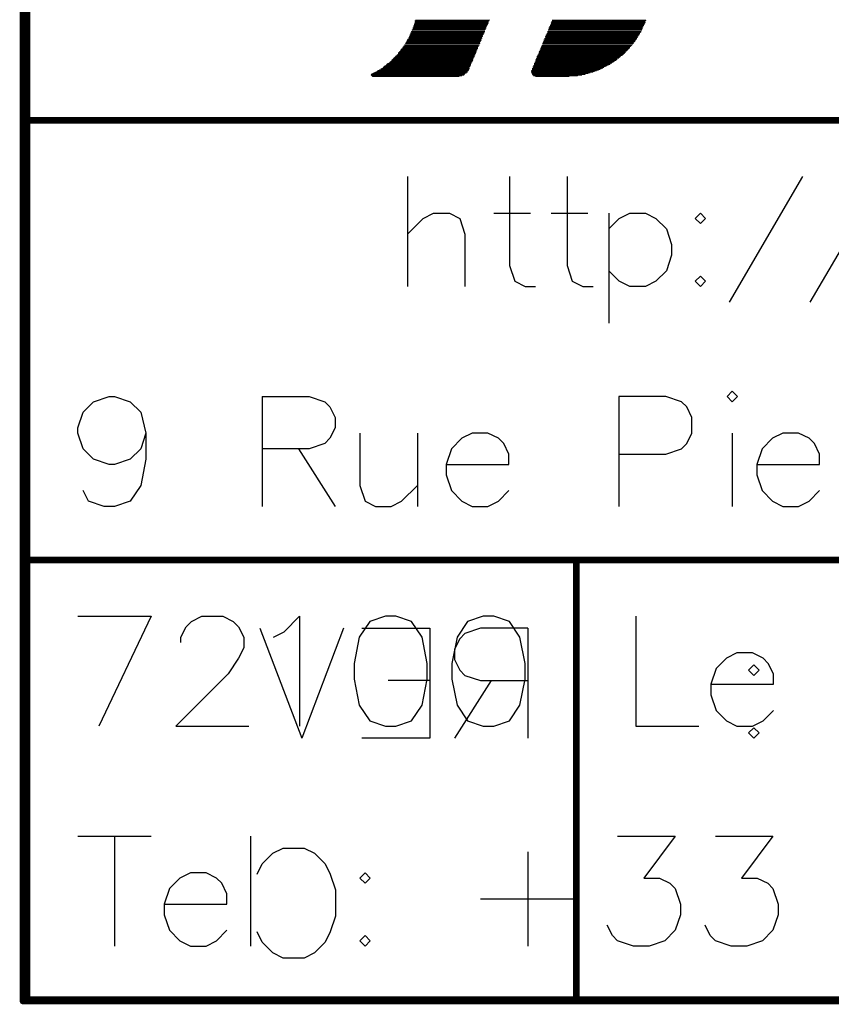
# Model space of a CAD drawing. Header units: millimetres. Extents: x 138 to 555, y 26 to 334.
# Tile 10 of 202: x 204 to 219, y 26 to 44. Entities that reach past the tile are written whole.
import ezdxf

# ---------------------------------------------------------------- set-up
doc = ezdxf.new("R2010")
doc.units = ezdxf.units.MM
doc.layers.add('Mechanical31', color=56, linetype='Continuous')
doc.layers.add('Mechanical32', color=56, linetype='Continuous')

# ---------------------------------------------------------------- blocks, each defined once
blk = doc.blocks.new('CARTOUCHE_STM_TOP_485')
at = {"layer": 'Mechanical31'}
for p, q in [((7, 15), (7, 13)), ((8.857, 15), (8.857, 13.381)), ((9.904, 15), (9.904, 13.381)), ((12.865, 12.714), (14.198, 15)), ((14.332, 12.714), (15.665, 15)), ((7.286, 14.238), (7.476, 14.333)), ((7.476, 14.333), (7.762, 14.333)), ((7.762, 14.333), (7.952, 14.238)), ((8.571, 14.333), (9.238, 14.333)), ((9.618, 14.333), (10.285, 14.333)), ((10.666, 14.333), (10.666, 12.333)), ((10.856, 14.238), (11.047, 14.333)), ((11.047, 14.333), (11.332, 14.333)), ((11.332, 14.333), (11.523, 14.238)), ((12.332, 14.333), (12.237, 14.238)), ((12.427, 14.238), (12.332, 14.333)), ((7, 13.952), (7.286, 14.238)), ((7.952, 14.238), (8.047, 13.952)), ((10.666, 14.047), (10.856, 14.238)), ((11.523, 14.238), (11.713, 14.047)), ((12.237, 14.238), (12.332, 14.143)), ((12.332, 14.143), (12.427, 14.238)), ((11.713, 14.047), (11.808, 13.762)), ((8.047, 13.952), (8.047, 13)), ((11.808, 13.762), (11.808, 13.571)), ((11.808, 13.571), (11.713, 13.286)), ((8.857, 13.381), (8.952, 13.095)), ((9.904, 13.381), (9.999, 13.095)), ((10.856, 13.095), (10.666, 13.286)), ((11.713, 13.286), (11.523, 13.095)), ((8.952, 13.095), (9.142, 13)), ((9.999, 13.095), (10.19, 13)), ((11.047, 13), (10.856, 13.095)), ((11.523, 13.095), (11.332, 13)), ((12.332, 13.19), (12.237, 13.095)), ((12.237, 13.095), (12.332, 13)), ((12.427, 13.095), (12.332, 13.19)), ((12.332, 13), (12.427, 13.095)), ((9.142, 13), (9.333, 13)), ((10.19, 13), (10.38, 13)), ((11.332, 13), (11.047, 13)), ((1.286, 10.904), (1.571, 11)), ((1.571, 11), (1.667, 11)), ((1.667, 11), (1.952, 10.904)), ((4.352, 11), (4.352, 9)), ((4.352, 11), (5.209, 11)), ((5.209, 11), (5.494, 10.904)), ((11.702, 11), (10.846, 11)), ((10.846, 11), (10.846, 9)), ((11.988, 10.904), (11.702, 11)), ((12.912, 11.095), (12.817, 11)), ((12.817, 11), (12.912, 10.904)), ((13.007, 11), (12.912, 11.095)), ((12.912, 10.904), (13.007, 11)), ((1.095, 10.714), (1.286, 10.904)), ((1.952, 10.904), (2.143, 10.714)), ((5.494, 10.904), (5.589, 10.809)), ((5.589, 10.809), (5.685, 10.619)), ((12.083, 10.809), (11.988, 10.904)), ((12.179, 10.619), (12.083, 10.809)), ((1, 10.428), (1.095, 10.714)), ((2.143, 10.714), (2.238, 10.333)), ((5.685, 10.619), (5.685, 10.428)), ((12.179, 10.333), (12.179, 10.619)), ((1, 10.333), (1, 10.428)), ((5.685, 10.428), (5.589, 10.238)), ((1.095, 10.047), (1, 10.333)), ((2.238, 10.333), (2.143, 10.047)), ((2.238, 10.333), (2.238, 9.857)), ((5.589, 10.238), (5.494, 10.143)), ((6.132, 10.333), (6.132, 9.381)), ((7.18, 10.333), (7.18, 9)), ((7.989, 10.238), (7.799, 10.047)), ((8.179, 10.333), (7.989, 10.238)), ((8.465, 10.333), (8.179, 10.333)), ((8.656, 10.238), (8.465, 10.333)), ((8.751, 10.143), (8.656, 10.238)), ((12.083, 10.143), (12.179, 10.333)), ((12.912, 10.333), (12.912, 9)), ((13.645, 10.238), (13.454, 10.047)), ((13.835, 10.333), (13.645, 10.238)), ((14.121, 10.333), (13.835, 10.333)), ((14.311, 10.238), (14.121, 10.333)), ((14.407, 10.143), (14.311, 10.238)), ((1.286, 9.857), (1.095, 10.047)), ((2.143, 10.047), (1.952, 9.857)), ((5.209, 10.047), (4.352, 10.047)), ((5.018, 10.047), (5.685, 9)), ((5.494, 10.143), (5.209, 10.047)), ((7.799, 10.047), (7.703, 9.762)), ((8.846, 9.952), (8.751, 10.143)), ((11.702, 9.952), (11.988, 10.047)), ((11.988, 10.047), (12.083, 10.143)), ((13.454, 10.047), (13.359, 9.762)), ((14.502, 9.952), (14.407, 10.143)), ((1.571, 9.762), (1.286, 9.857)), ((1.952, 9.857), (1.667, 9.762)), ((2.238, 9.857), (2.143, 9.381)), ((8.846, 9.762), (8.846, 9.952)), ((10.846, 9.952), (11.702, 9.952)), ((14.502, 9.762), (14.502, 9.952)), ((1.667, 9.762), (1.571, 9.762)), ((7.703, 9.762), (8.846, 9.762)), ((7.703, 9.762), (7.703, 9.571)), ((13.359, 9.762), (14.502, 9.762)), ((13.359, 9.762), (13.359, 9.571)), ((7.703, 9.571), (7.799, 9.286)), ((13.359, 9.571), (13.454, 9.286)), ((2.143, 9.381), (1.952, 9.095)), ((6.132, 9.381), (6.227, 9.095)), ((6.894, 9.095), (7.18, 9.381)), ((1.19, 9.095), (1.095, 9.286)), ((7.799, 9.286), (7.989, 9.095)), ((8.656, 9.095), (8.846, 9.286)), ((13.454, 9.286), (13.645, 9.095)), ((14.311, 9.095), (14.502, 9.286)), ((1.476, 9), (1.19, 9.095)), ((1.667, 9), (1.476, 9)), ((1.952, 9.095), (1.667, 9)), ((6.227, 9.095), (6.418, 9)), ((6.418, 9), (6.704, 9)), ((6.704, 9), (6.894, 9.095)), ((7.989, 9.095), (8.179, 9)), ((8.179, 9), (8.465, 9)), ((8.465, 9), (8.656, 9.095)), ((13.645, 9.095), (13.835, 9)), ((13.835, 9), (14.121, 9)), ((14.121, 9), (14.311, 9.095)), ((1, 7), (2.333, 7)), ((2.333, 7), (1.381, 5)), ((3.066, 6.904), (3.257, 7)), ((3.257, 7), (3.638, 7)), ((3.638, 7), (3.828, 6.904)), ((4.752, 6.714), (5.037, 7)), ((5.037, 7), (5.037, 5)), ((6.599, 7), (6.313, 6.904)), ((6.789, 7), (6.599, 7)), ((7.075, 6.904), (6.789, 7)), ((8.379, 7), (8.094, 6.904)), ((8.57, 7), (8.379, 7)), ((8.855, 6.904), (8.57, 7)), ((11.16, 7), (11.16, 5)), ((2.876, 6.619), (2.971, 6.809)), ((2.971, 6.809), (3.066, 6.904)), ((3.828, 6.904), (3.923, 6.809)), ((3.923, 6.809), (4.018, 6.619)), ((6.313, 6.904), (6.123, 6.619)), ((7.265, 6.619), (7.075, 6.904)), ((8.094, 6.904), (7.903, 6.619)), ((9.046, 6.619), (8.855, 6.904)), ((4.561, 6.619), (4.752, 6.714)), ((2.876, 6.523), (2.876, 6.619)), ((4.018, 6.619), (4.018, 6.428)), ((6.123, 6.619), (6.028, 6.143)), ((7.361, 6.143), (7.265, 6.619)), ((7.903, 6.619), (7.808, 6.143)), ((9.141, 6.143), (9.046, 6.619)), ((4.018, 6.428), (3.923, 6.238)), ((12.997, 6.333), (12.807, 6.238)), ((13.283, 6.333), (12.997, 6.333)), ((13.474, 6.238), (13.283, 6.333)), ((3.923, 6.238), (3.733, 5.952)), ((6.028, 6.143), (6.028, 5.857)), ((7.361, 5.857), (7.361, 6.143)), ((7.808, 6.143), (7.808, 5.857)), ((9.141, 5.857), (9.141, 6.143)), ((12.807, 6.238), (12.617, 6.047)), ((13.569, 6.143), (13.474, 6.238)), ((13.664, 5.952), (13.569, 6.143)), ((3.733, 5.952), (2.781, 5)), ((12.617, 6.047), (12.521, 5.762)), ((13.664, 5.762), (13.664, 5.952)), ((6.028, 5.857), (6.123, 5.381)), ((7.265, 5.381), (7.361, 5.857)), ((7.808, 5.857), (7.903, 5.381)), ((9.046, 5.381), (9.141, 5.857)), ((12.521, 5.762), (13.664, 5.762)), ((12.521, 5.762), (12.521, 5.571)), ((12.521, 5.571), (12.617, 5.286)), ((6.123, 5.381), (6.313, 5.095)), ((7.075, 5.095), (7.265, 5.381)), ((7.903, 5.381), (8.094, 5.095)), ((8.855, 5.095), (9.046, 5.381)), ((12.617, 5.286), (12.807, 5.095)), ((13.474, 5.095), (13.664, 5.286)), ((6.313, 5.095), (6.599, 5)), ((6.789, 5), (7.075, 5.095)), ((8.094, 5.095), (8.379, 5)), ((8.57, 5), (8.855, 5.095)), ((12.807, 5.095), (12.997, 5)), ((13.283, 5), (13.474, 5.095)), ((2.781, 5), (4.114, 5)), ((6.599, 5), (6.789, 5)), ((8.379, 5), (8.57, 5)), ((11.16, 5), (12.302, 5)), ((12.997, 5), (13.283, 5)), ((1, 3), (2.333, 3)), ((1.667, 3), (1.667, 1)), ((4.142, 3), (4.142, 1)), ((10.826, 3), (11.874, 3)), ((11.874, 3), (11.303, 2.238)), ((12.607, 3), (13.654, 3)), ((13.654, 3), (13.083, 2.238)), ((9.189, 2.714), (9.189, 1)), ((3.047, 2.333), (2.857, 2.238)), ((3.333, 2.333), (3.047, 2.333)), ((3.523, 2.238), (3.333, 2.333)), ((6.227, 2.333), (6.132, 2.238)), ((6.323, 2.238), (6.227, 2.333)), ((2.857, 2.238), (2.666, 2.047)), ((3.618, 2.143), (3.523, 2.238)), ((6.132, 2.238), (6.227, 2.143)), ((6.227, 2.143), (6.323, 2.238)), ((11.303, 2.238), (11.588, 2.238)), ((11.588, 2.238), (11.779, 2.143)), ((13.083, 2.238), (13.369, 2.238)), ((13.369, 2.238), (13.559, 2.143)), ((2.666, 2.047), (2.571, 1.762)), ((3.714, 1.952), (3.618, 2.143)), ((11.779, 2.143), (11.874, 2.047)), ((11.874, 2.047), (11.969, 1.762)), ((13.559, 2.143), (13.654, 2.047)), ((13.654, 2.047), (13.75, 1.762)), ((3.714, 1.762), (3.714, 1.952)), ((8.332, 1.857), (10.046, 1.857)), ((2.571, 1.762), (3.714, 1.762)), ((2.571, 1.762), (2.571, 1.571)), ((11.969, 1.762), (11.969, 1.571)), ((13.75, 1.762), (13.75, 1.571)), ((2.571, 1.571), (2.666, 1.286)), ((11.969, 1.571), (11.874, 1.286)), ((13.75, 1.571), (13.654, 1.286)), ((2.666, 1.286), (2.857, 1.095)), ((3.523, 1.095), (3.714, 1.286)), ((10.731, 1.19), (10.636, 1.381)), ((11.874, 1.286), (11.683, 1.095)), ((12.512, 1.19), (12.417, 1.381)), ((13.654, 1.286), (13.464, 1.095)), ((2.857, 1.095), (3.047, 1)), ((3.333, 1), (3.523, 1.095)), ((6.227, 1.19), (6.132, 1.095)), ((6.132, 1.095), (6.227, 1)), ((6.323, 1.095), (6.227, 1.19)), ((6.227, 1), (6.323, 1.095)), ((10.826, 1.095), (10.731, 1.19)), ((11.112, 1), (10.826, 1.095)), ((11.683, 1.095), (11.398, 1)), ((12.607, 1.095), (12.512, 1.19)), ((12.893, 1), (12.607, 1.095)), ((13.464, 1.095), (13.178, 1)), ((3.047, 1), (3.333, 1)), ((11.398, 1), (11.112, 1)), ((13.178, 1), (12.893, 1))]:
    blk.add_line(p, q, dxfattribs=at)
for points, const_width in [([(0, 0), (0, 24)], 0.12), ([(7.111, 17.746), (8.444, 17.746)], 0.0127), ([(7.111, 17.733), (8.444, 17.733)], 0.0127), ([(7.124, 17.784), (8.47, 17.784)], 0.0127), ([(7.124, 17.771), (8.457, 17.771)], 0.0127), ([(7.124, 17.759), (8.457, 17.759)], 0.0127), ([(7.136, 17.835), (8.483, 17.835)], 0.0127), ([(7.136, 17.822), (8.483, 17.822)], 0.0127), ([(7.136, 17.809), (8.47, 17.809)], 0.0127), ([(7.136, 17.797), (8.47, 17.797)], 0.0127), ([(7.149, 17.848), (8.495, 17.848)], 0.0127), ([(9.587, 17.733), (11.289, 17.733)], 0.0127), ([(9.6, 17.759), (11.302, 17.759)], 0.0127), ([(9.6, 17.746), (11.302, 17.746)], 0.0127), ([(9.613, 17.797), (11.327, 17.797)], 0.0127), ([(9.613, 17.784), (11.315, 17.784)], 0.0127), ([(9.613, 17.771), (11.315, 17.771)], 0.0127), ([(9.626, 17.822), (11.327, 17.822)], 0.0127), ([(9.626, 17.809), (11.327, 17.809)], 0.0127), ([(9.638, 17.848), (11.34, 17.848)], 0.0127), ([(9.638, 17.835), (11.34, 17.835)], 0.0127), ([(7.035, 17.555), (8.368, 17.555)], 0.0127), ([(7.047, 17.581), (8.381, 17.581)], 0.0127), ([(7.047, 17.568), (8.368, 17.568)], 0.0127), ([(7.06, 17.619), (8.394, 17.619)], 0.0127), ([(7.06, 17.606), (8.394, 17.606)], 0.0127), ([(7.06, 17.594), (8.381, 17.594)], 0.0127), ([(7.073, 17.644), (8.406, 17.644)], 0.0127), ([(7.073, 17.632), (8.406, 17.632)], 0.0127), ([(7.086, 17.67), (8.419, 17.67)], 0.0127), ([(7.086, 17.657), (8.406, 17.657)], 0.0127), ([(7.098, 17.708), (8.432, 17.708)], 0.0127), ([(7.098, 17.695), (8.432, 17.695)], 0.0127), ([(7.098, 17.682), (8.419, 17.682)], 0.0127), ([(7.111, 17.721), (8.432, 17.721)], 0.0127), ([(9.511, 17.555), (11.2, 17.555)], 0.0127), ([(9.524, 17.581), (11.213, 17.581)], 0.0127), ([(9.524, 17.568), (11.213, 17.568)], 0.0127), ([(9.537, 17.606), (11.226, 17.606)], 0.0127), ([(9.537, 17.594), (11.226, 17.594)], 0.0127), ([(9.549, 17.644), (11.251, 17.644)], 0.0127), ([(9.549, 17.632), (11.251, 17.632)], 0.0127), ([(9.549, 17.619), (11.238, 17.619)], 0.0127), ([(9.562, 17.67), (11.264, 17.67)], 0.0127), ([(9.562, 17.657), (11.264, 17.657)], 0.0127), ([(9.575, 17.708), (11.277, 17.708)], 0.0127), ([(9.575, 17.695), (11.277, 17.695)], 0.0127), ([(9.575, 17.682), (11.277, 17.682)], 0.0127), ([(9.587, 17.721), (11.289, 17.721)], 0.0127), ([(6.933, 17.378), (8.292, 17.378)], 0.0127), ([(6.946, 17.403), (8.305, 17.403)], 0.0127), ([(6.946, 17.39), (8.305, 17.39)], 0.0127), ([(6.959, 17.416), (8.317, 17.416)], 0.0127), ([(6.971, 17.441), (8.317, 17.441)], 0.0127), ([(6.971, 17.428), (8.317, 17.428)], 0.0127), ([(6.984, 17.467), (8.33, 17.467)], 0.0127), ([(6.984, 17.454), (8.33, 17.454)], 0.0127), ([(6.997, 17.492), (8.343, 17.492)], 0.0127), ([(6.997, 17.479), (8.343, 17.479)], 0.0127), ([(7.009, 17.505), (8.343, 17.505)], 0.0127), ([(7.022, 17.53), (8.356, 17.53)], 0.0127), ([(7.022, 17.517), (8.356, 17.517)], 0.0127), ([(7.035, 17.543), (8.368, 17.543)], 0.0127), ([(9.448, 17.39), (11.086, 17.39)], 0.0127), ([(9.448, 17.378), (11.073, 17.378)], 0.0127), ([(9.46, 17.428), (11.111, 17.428)], 0.0127), ([(9.46, 17.416), (11.111, 17.416)], 0.0127), ([(9.46, 17.403), (11.099, 17.403)], 0.0127), ([(9.473, 17.454), (11.137, 17.454)], 0.0127), ([(9.473, 17.441), (11.124, 17.441)], 0.0127), ([(9.486, 17.492), (11.162, 17.492)], 0.0127), ([(9.486, 17.479), (11.15, 17.479)], 0.0127), ([(9.486, 17.467), (11.15, 17.467)], 0.0127), ([(9.499, 17.517), (11.175, 17.517)], 0.0127), ([(9.499, 17.505), (11.175, 17.505)], 0.0127), ([(9.511, 17.543), (11.188, 17.543)], 0.0127), ([(9.511, 17.53), (11.188, 17.53)], 0.0127), ([(6.793, 17.2), (8.216, 17.2)], 0.0127), ([(6.806, 17.213), (8.229, 17.213)], 0.0127), ([(6.819, 17.225), (8.229, 17.225)], 0.0127), ([(6.832, 17.251), (8.241, 17.251)], 0.0127), ([(6.832, 17.238), (8.241, 17.238)], 0.0127), ([(6.844, 17.263), (8.254, 17.263)], 0.0127), ([(6.857, 17.276), (8.254, 17.276)], 0.0127), ([(6.87, 17.289), (8.254, 17.289)], 0.0127), ([(6.882, 17.314), (8.267, 17.314)], 0.0127), ([(6.882, 17.301), (8.267, 17.301)], 0.0127), ([(6.895, 17.327), (8.279, 17.327)], 0.0127), ([(6.908, 17.34), (8.279, 17.34)], 0.0127), ([(6.92, 17.365), (8.292, 17.365)], 0.0127), ([(6.92, 17.352), (8.279, 17.352)], 0.0127), ([(9.372, 17.213), (10.921, 17.213)], 0.0127), ([(9.372, 17.2), (10.908, 17.2)], 0.0127), ([(9.384, 17.238), (10.946, 17.238)], 0.0127), ([(9.384, 17.225), (10.934, 17.225)], 0.0127), ([(9.397, 17.276), (10.984, 17.276)], 0.0127), ([(9.397, 17.263), (10.972, 17.263)], 0.0127), ([(9.397, 17.251), (10.959, 17.251)], 0.0127), ([(9.41, 17.301), (11.01, 17.301)], 0.0127), ([(9.41, 17.289), (10.997, 17.289)], 0.0127), ([(9.422, 17.34), (11.048, 17.34)], 0.0127), ([(9.422, 17.327), (11.035, 17.327)], 0.0127), ([(9.422, 17.314), (11.023, 17.314)], 0.0127), ([(9.435, 17.365), (11.061, 17.365)], 0.0127), ([(9.435, 17.352), (11.048, 17.352)], 0.0127), ([(6.603, 17.022), (8.152, 17.022)], 0.0127), ([(6.616, 17.035), (8.152, 17.035)], 0.0127), ([(6.628, 17.047), (8.152, 17.047)], 0.0127), ([(6.641, 17.06), (8.165, 17.06)], 0.0127), ([(6.666, 17.073), (8.165, 17.073)], 0.0127), ([(6.679, 17.086), (8.178, 17.086)], 0.0127), ([(6.692, 17.098), (8.178, 17.098)], 0.0127), ([(6.705, 17.111), (8.19, 17.111)], 0.0127), ([(6.717, 17.124), (8.19, 17.124)], 0.0127), ([(6.73, 17.136), (8.19, 17.136)], 0.0127), ([(6.743, 17.149), (8.203, 17.149)], 0.0127), ([(6.755, 17.162), (8.203, 17.162)], 0.0127), ([(6.768, 17.174), (8.216, 17.174)], 0.0127), ([(6.781, 17.187), (8.216, 17.187)], 0.0127), ([(9.295, 17.022), (10.654, 17.022)], 0.0127), ([(9.308, 17.06), (10.718, 17.06)], 0.0127), ([(9.308, 17.047), (10.692, 17.047)], 0.0127), ([(9.308, 17.035), (10.68, 17.035)], 0.0127), ([(9.321, 17.086), (10.756, 17.086)], 0.0127), ([(9.321, 17.073), (10.73, 17.073)], 0.0127), ([(9.333, 17.124), (10.807, 17.124)], 0.0127), ([(9.333, 17.111), (10.794, 17.111)], 0.0127), ([(9.333, 17.098), (10.769, 17.098)], 0.0127), ([(9.346, 17.149), (10.845, 17.149)], 0.0127), ([(9.346, 17.136), (10.819, 17.136)], 0.0127), ([(9.359, 17.187), (10.883, 17.187)], 0.0127), ([(9.359, 17.174), (10.87, 17.174)], 0.0127), ([(9.359, 17.162), (10.857, 17.162)], 0.0127), ([(6.336, 16.857), (8.038, 16.857)], 0.0127), ([(6.336, 16.844), (8.025, 16.844)], 0.0127), ([(6.349, 16.87), (8.051, 16.87)], 0.0127), ([(6.374, 16.882), (8.076, 16.882)], 0.0127), ([(6.4, 16.895), (8.089, 16.895)], 0.0127), ([(6.425, 16.908), (8.089, 16.908)], 0.0127), ([(6.451, 16.92), (8.102, 16.92)], 0.0127), ([(6.463, 16.933), (8.114, 16.933)], 0.0127), ([(6.489, 16.946), (8.114, 16.946)], 0.0127), ([(6.514, 16.959), (8.127, 16.959)], 0.0127), ([(6.527, 16.971), (8.127, 16.971)], 0.0127), ([(6.552, 16.984), (8.127, 16.984)], 0.0127), ([(6.565, 16.997), (8.14, 16.997)], 0.0127), ([(6.578, 17.009), (8.14, 17.009)], 0.0127), ([(9.257, 16.933), (10.476, 16.933)], 0.0127), ([(9.257, 16.92), (10.438, 16.92)], 0.0127), ([(9.257, 16.908), (10.4, 16.908)], 0.0127), ([(9.257, 16.895), (10.375, 16.895)], 0.0127), ([(9.257, 16.882), (10.324, 16.882)], 0.0127), ([(9.27, 16.971), (10.553, 16.971)], 0.0127), ([(9.27, 16.959), (10.527, 16.959)], 0.0127), ([(9.27, 16.946), (10.502, 16.946)], 0.0127), ([(9.27, 16.87), (10.286, 16.87)], 0.0127), ([(9.27, 16.857), (10.235, 16.857)], 0.0127), ([(9.283, 16.997), (10.603, 16.997)], 0.0127), ([(9.283, 16.984), (10.578, 16.984)], 0.0127), ([(9.283, 16.844), (10.172, 16.844)], 0.0127), ([(9.295, 17.009), (10.629, 17.009)], 0.0127), ([(6.349, 16.832), (7.987, 16.832)], 0.0127), ([(6.362, 16.819), (7.936, 16.819)], 0.0127), ([(9.295, 16.832), (10.095, 16.832)], 0.0127), ([(9.333, 16.819), (9.943, 16.819)], 0.0127), ([(0, 0), (121, 0)], 0.12)]:
    blk.add_lwpolyline(points, dxfattribs=dict(at, const_width=const_width))
for points, const_width in [([(7.108, 17.746, 1), (7.114, 17.746, 1)], 0.00635), ([(7.108, 17.733, 1), (7.114, 17.733, 1)], 0.00635), ([(7.121, 17.784, 1), (7.127, 17.784, 1)], 0.00635), ([(7.121, 17.771, 1), (7.127, 17.771, 1)], 0.00635), ([(7.121, 17.759, 1), (7.127, 17.759, 1)], 0.00635), ([(7.133, 17.835, 1), (7.14, 17.835, 1)], 0.00635), ([(7.133, 17.822, 1), (7.14, 17.822, 1)], 0.00635), ([(7.133, 17.809, 1), (7.14, 17.809, 1)], 0.00635), ([(7.133, 17.797, 1), (7.14, 17.797, 1)], 0.00635), ([(7.146, 17.848, 1), (7.152, 17.848, 1)], 0.00635), ([(8.441, 17.746, 1), (8.448, 17.746, 1)], 0.00635), ([(8.441, 17.733, 1), (8.448, 17.733, 1)], 0.00635), ([(8.454, 17.771, 1), (8.46, 17.771, 1)], 0.00635), ([(8.454, 17.759, 1), (8.46, 17.759, 1)], 0.00635), ([(8.467, 17.809, 1), (8.473, 17.809, 1)], 0.00635), ([(8.467, 17.797, 1), (8.473, 17.797, 1)], 0.00635), ([(8.467, 17.784, 1), (8.473, 17.784, 1)], 0.00635), ([(8.479, 17.835, 1), (8.486, 17.835, 1)], 0.00635), ([(8.479, 17.822, 1), (8.486, 17.822, 1)], 0.00635), ([(8.492, 17.848, 1), (8.498, 17.848, 1)], 0.00635), ([(9.584, 17.733, 1), (9.591, 17.733, 1)], 0.00635), ([(9.597, 17.759, 1), (9.603, 17.759, 1)], 0.00635), ([(9.597, 17.746, 1), (9.603, 17.746, 1)], 0.00635), ([(9.61, 17.797, 1), (9.616, 17.797, 1)], 0.00635), ([(9.61, 17.784, 1), (9.616, 17.784, 1)], 0.00635), ([(9.61, 17.771, 1), (9.616, 17.771, 1)], 0.00635), ([(9.622, 17.822, 1), (9.629, 17.822, 1)], 0.00635), ([(9.622, 17.809, 1), (9.629, 17.809, 1)], 0.00635), ([(9.635, 17.848, 1), (9.641, 17.848, 1)], 0.00635), ([(9.635, 17.835, 1), (9.641, 17.835, 1)], 0.00635), ([(11.286, 17.733, 1), (11.292, 17.733, 1)], 0.00635), ([(11.299, 17.759, 1), (11.305, 17.759, 1)], 0.00635), ([(11.299, 17.746, 1), (11.305, 17.746, 1)], 0.00635), ([(11.312, 17.784, 1), (11.318, 17.784, 1)], 0.00635), ([(11.312, 17.771, 1), (11.318, 17.771, 1)], 0.00635), ([(11.324, 17.822, 1), (11.331, 17.822, 1)], 0.00635), ([(11.324, 17.809, 1), (11.331, 17.809, 1)], 0.00635), ([(11.324, 17.797, 1), (11.331, 17.797, 1)], 0.00635), ([(11.337, 17.848, 1), (11.343, 17.848, 1)], 0.00635), ([(11.337, 17.835, 1), (11.343, 17.835, 1)], 0.00635), ([(7.032, 17.555, 1), (7.038, 17.555, 1)], 0.00635), ([(7.044, 17.581, 1), (7.051, 17.581, 1)], 0.00635), ([(7.044, 17.568, 1), (7.051, 17.568, 1)], 0.00635), ([(7.057, 17.619, 1), (7.063, 17.619, 1)], 0.00635), ([(7.057, 17.606, 1), (7.063, 17.606, 1)], 0.00635), ([(7.057, 17.594, 1), (7.063, 17.594, 1)], 0.00635), ([(7.07, 17.644, 1), (7.076, 17.644, 1)], 0.00635), ([(7.07, 17.632, 1), (7.076, 17.632, 1)], 0.00635), ([(7.082, 17.67, 1), (7.089, 17.67, 1)], 0.00635), ([(7.082, 17.657, 1), (7.089, 17.657, 1)], 0.00635), ([(7.095, 17.708, 1), (7.101, 17.708, 1)], 0.00635), ([(7.095, 17.695, 1), (7.101, 17.695, 1)], 0.00635), ([(7.095, 17.682, 1), (7.101, 17.682, 1)], 0.00635), ([(7.108, 17.721, 1), (7.114, 17.721, 1)], 0.00635), ([(8.365, 17.568, 1), (8.371, 17.568, 1)], 0.00635), ([(8.365, 17.555, 1), (8.371, 17.555, 1)], 0.00635), ([(8.378, 17.594, 1), (8.384, 17.594, 1)], 0.00635), ([(8.378, 17.581, 1), (8.384, 17.581, 1)], 0.00635), ([(8.391, 17.619, 1), (8.397, 17.619, 1)], 0.00635), ([(8.391, 17.606, 1), (8.397, 17.606, 1)], 0.00635), ([(8.403, 17.657, 1), (8.41, 17.657, 1)], 0.00635), ([(8.403, 17.644, 1), (8.41, 17.644, 1)], 0.00635), ([(8.403, 17.632, 1), (8.41, 17.632, 1)], 0.00635), ([(8.416, 17.682, 1), (8.422, 17.682, 1)], 0.00635), ([(8.416, 17.67, 1), (8.422, 17.67, 1)], 0.00635), ([(8.429, 17.721, 1), (8.435, 17.721, 1)], 0.00635), ([(8.429, 17.708, 1), (8.435, 17.708, 1)], 0.00635), ([(8.429, 17.695, 1), (8.435, 17.695, 1)], 0.00635), ([(9.508, 17.555, 1), (9.514, 17.555, 1)], 0.00635), ([(9.521, 17.581, 1), (9.527, 17.581, 1)], 0.00635), ([(9.521, 17.568, 1), (9.527, 17.568, 1)], 0.00635), ([(9.534, 17.606, 1), (9.54, 17.606, 1)], 0.00635), ([(9.534, 17.594, 1), (9.54, 17.594, 1)], 0.00635), ([(9.546, 17.644, 1), (9.553, 17.644, 1)], 0.00635), ([(9.546, 17.632, 1), (9.553, 17.632, 1)], 0.00635), ([(9.546, 17.619, 1), (9.553, 17.619, 1)], 0.00635), ([(9.559, 17.67, 1), (9.565, 17.67, 1)], 0.00635), ([(9.559, 17.657, 1), (9.565, 17.657, 1)], 0.00635), ([(9.572, 17.708, 1), (9.578, 17.708, 1)], 0.00635), ([(9.572, 17.695, 1), (9.578, 17.695, 1)], 0.00635), ([(9.572, 17.682, 1), (9.578, 17.682, 1)], 0.00635), ([(9.584, 17.721, 1), (9.591, 17.721, 1)], 0.00635), ([(11.197, 17.555, 1), (11.204, 17.555, 1)], 0.00635), ([(11.21, 17.581, 1), (11.216, 17.581, 1)], 0.00635), ([(11.21, 17.568, 1), (11.216, 17.568, 1)], 0.00635), ([(11.223, 17.606, 1), (11.229, 17.606, 1)], 0.00635), ([(11.223, 17.594, 1), (11.229, 17.594, 1)], 0.00635), ([(11.235, 17.619, 1), (11.242, 17.619, 1)], 0.00635), ([(11.248, 17.644, 1), (11.254, 17.644, 1)], 0.00635), ([(11.248, 17.632, 1), (11.254, 17.632, 1)], 0.00635), ([(11.261, 17.67, 1), (11.267, 17.67, 1)], 0.00635), ([(11.261, 17.657, 1), (11.267, 17.657, 1)], 0.00635), ([(11.273, 17.708, 1), (11.28, 17.708, 1)], 0.00635), ([(11.273, 17.695, 1), (11.28, 17.695, 1)], 0.00635), ([(11.273, 17.682, 1), (11.28, 17.682, 1)], 0.00635), ([(11.286, 17.721, 1), (11.292, 17.721, 1)], 0.00635), ([(6.93, 17.378, 1), (6.936, 17.378, 1)], 0.00635), ([(6.943, 17.403, 1), (6.949, 17.403, 1)], 0.00635), ([(6.943, 17.39, 1), (6.949, 17.39, 1)], 0.00635), ([(6.955, 17.416, 1), (6.962, 17.416, 1)], 0.00635), ([(6.968, 17.441, 1), (6.974, 17.441, 1)], 0.00635), ([(6.968, 17.428, 1), (6.974, 17.428, 1)], 0.00635), ([(6.981, 17.467, 1), (6.987, 17.467, 1)], 0.00635), ([(6.981, 17.454, 1), (6.987, 17.454, 1)], 0.00635), ([(6.994, 17.492, 1), (7, 17.492, 1)], 0.00635), ([(6.994, 17.479, 1), (7, 17.479, 1)], 0.00635), ([(7.006, 17.505, 1), (7.013, 17.505, 1)], 0.00635), ([(7.019, 17.53, 1), (7.025, 17.53, 1)], 0.00635), ([(7.019, 17.517, 1), (7.025, 17.517, 1)], 0.00635), ([(7.032, 17.543, 1), (7.038, 17.543, 1)], 0.00635), ([(8.289, 17.378, 1), (8.295, 17.378, 1)], 0.00635), ([(8.302, 17.403, 1), (8.308, 17.403, 1)], 0.00635), ([(8.302, 17.39, 1), (8.308, 17.39, 1)], 0.00635), ([(8.314, 17.441, 1), (8.321, 17.441, 1)], 0.00635), ([(8.314, 17.428, 1), (8.321, 17.428, 1)], 0.00635), ([(8.314, 17.416, 1), (8.321, 17.416, 1)], 0.00635), ([(8.327, 17.467, 1), (8.333, 17.467, 1)], 0.00635), ([(8.327, 17.454, 1), (8.333, 17.454, 1)], 0.00635), ([(8.34, 17.505, 1), (8.346, 17.505, 1)], 0.00635), ([(8.34, 17.492, 1), (8.346, 17.492, 1)], 0.00635), ([(8.34, 17.479, 1), (8.346, 17.479, 1)], 0.00635), ([(8.352, 17.53, 1), (8.359, 17.53, 1)], 0.00635), ([(8.352, 17.517, 1), (8.359, 17.517, 1)], 0.00635), ([(8.365, 17.543, 1), (8.371, 17.543, 1)], 0.00635), ([(9.445, 17.39, 1), (9.451, 17.39, 1)], 0.00635), ([(9.445, 17.378, 1), (9.451, 17.378, 1)], 0.00635), ([(9.457, 17.428, 1), (9.464, 17.428, 1)], 0.00635), ([(9.457, 17.416, 1), (9.464, 17.416, 1)], 0.00635), ([(9.457, 17.403, 1), (9.464, 17.403, 1)], 0.00635), ([(9.47, 17.454, 1), (9.476, 17.454, 1)], 0.00635), ([(9.47, 17.441, 1), (9.476, 17.441, 1)], 0.00635), ([(9.483, 17.492, 1), (9.489, 17.492, 1)], 0.00635), ([(9.483, 17.479, 1), (9.489, 17.479, 1)], 0.00635), ([(9.483, 17.467, 1), (9.489, 17.467, 1)], 0.00635), ([(9.495, 17.517, 1), (9.502, 17.517, 1)], 0.00635), ([(9.495, 17.505, 1), (9.502, 17.505, 1)], 0.00635), ([(9.508, 17.543, 1), (9.514, 17.543, 1)], 0.00635), ([(9.508, 17.53, 1), (9.514, 17.53, 1)], 0.00635), ([(11.07, 17.378, 1), (11.077, 17.378, 1)], 0.00635), ([(11.083, 17.39, 1), (11.089, 17.39, 1)], 0.00635), ([(11.096, 17.403, 1), (11.102, 17.403, 1)], 0.00635), ([(11.108, 17.428, 1), (11.115, 17.428, 1)], 0.00635), ([(11.108, 17.416, 1), (11.115, 17.416, 1)], 0.00635), ([(11.121, 17.441, 1), (11.127, 17.441, 1)], 0.00635), ([(11.134, 17.454, 1), (11.14, 17.454, 1)], 0.00635), ([(11.146, 17.479, 1), (11.153, 17.479, 1)], 0.00635), ([(11.146, 17.467, 1), (11.153, 17.467, 1)], 0.00635), ([(11.159, 17.492, 1), (11.165, 17.492, 1)], 0.00635), ([(11.172, 17.517, 1), (11.178, 17.517, 1)], 0.00635), ([(11.172, 17.505, 1), (11.178, 17.505, 1)], 0.00635), ([(11.185, 17.543, 1), (11.191, 17.543, 1)], 0.00635), ([(11.185, 17.53, 1), (11.191, 17.53, 1)], 0.00635), ([(6.79, 17.2, 1), (6.797, 17.2, 1)], 0.00635), ([(6.803, 17.213, 1), (6.809, 17.213, 1)], 0.00635), ([(6.816, 17.225, 1), (6.822, 17.225, 1)], 0.00635), ([(6.828, 17.251, 1), (6.835, 17.251, 1)], 0.00635), ([(6.828, 17.238, 1), (6.835, 17.238, 1)], 0.00635), ([(6.841, 17.263, 1), (6.847, 17.263, 1)], 0.00635), ([(6.854, 17.276, 1), (6.86, 17.276, 1)], 0.00635), ([(6.867, 17.289, 1), (6.873, 17.289, 1)], 0.00635), ([(6.879, 17.314, 1), (6.886, 17.314, 1)], 0.00635), ([(6.879, 17.301, 1), (6.886, 17.301, 1)], 0.00635), ([(6.892, 17.327, 1), (6.898, 17.327, 1)], 0.00635), ([(6.905, 17.34, 1), (6.911, 17.34, 1)], 0.00635), ([(6.917, 17.365, 1), (6.924, 17.365, 1)], 0.00635), ([(6.917, 17.352, 1), (6.924, 17.352, 1)], 0.00635), ([(8.213, 17.2, 1), (8.219, 17.2, 1)], 0.00635), ([(8.225, 17.225, 1), (8.232, 17.225, 1)], 0.00635), ([(8.225, 17.213, 1), (8.232, 17.213, 1)], 0.00635), ([(8.238, 17.251, 1), (8.244, 17.251, 1)], 0.00635), ([(8.238, 17.238, 1), (8.244, 17.238, 1)], 0.00635), ([(8.251, 17.289, 1), (8.257, 17.289, 1)], 0.00635), ([(8.251, 17.276, 1), (8.257, 17.276, 1)], 0.00635), ([(8.251, 17.263, 1), (8.257, 17.263, 1)], 0.00635), ([(8.264, 17.314, 1), (8.27, 17.314, 1)], 0.00635), ([(8.264, 17.301, 1), (8.27, 17.301, 1)], 0.00635), ([(8.276, 17.352, 1), (8.283, 17.352, 1)], 0.00635), ([(8.276, 17.34, 1), (8.283, 17.34, 1)], 0.00635), ([(8.276, 17.327, 1), (8.283, 17.327, 1)], 0.00635), ([(8.289, 17.365, 1), (8.295, 17.365, 1)], 0.00635), ([(9.368, 17.213, 1), (9.375, 17.213, 1)], 0.00635), ([(9.368, 17.2, 1), (9.375, 17.2, 1)], 0.00635), ([(9.381, 17.238, 1), (9.387, 17.238, 1)], 0.00635), ([(9.381, 17.225, 1), (9.387, 17.225, 1)], 0.00635), ([(9.394, 17.276, 1), (9.4, 17.276, 1)], 0.00635), ([(9.394, 17.263, 1), (9.4, 17.263, 1)], 0.00635), ([(9.394, 17.251, 1), (9.4, 17.251, 1)], 0.00635), ([(9.407, 17.301, 1), (9.413, 17.301, 1)], 0.00635), ([(9.407, 17.289, 1), (9.413, 17.289, 1)], 0.00635), ([(9.419, 17.34, 1), (9.426, 17.34, 1)], 0.00635), ([(9.419, 17.327, 1), (9.426, 17.327, 1)], 0.00635), ([(9.419, 17.314, 1), (9.426, 17.314, 1)], 0.00635), ([(9.432, 17.365, 1), (9.438, 17.365, 1)], 0.00635), ([(9.432, 17.352, 1), (9.438, 17.352, 1)], 0.00635), ([(10.905, 17.2, 1), (10.911, 17.2, 1)], 0.00635), ([(10.918, 17.213, 1), (10.924, 17.213, 1)], 0.00635), ([(10.931, 17.225, 1), (10.937, 17.225, 1)], 0.00635), ([(10.943, 17.238, 1), (10.95, 17.238, 1)], 0.00635), ([(10.956, 17.251, 1), (10.962, 17.251, 1)], 0.00635), ([(10.969, 17.263, 1), (10.975, 17.263, 1)], 0.00635), ([(10.981, 17.276, 1), (10.988, 17.276, 1)], 0.00635), ([(10.994, 17.289, 1), (11, 17.289, 1)], 0.00635), ([(11.007, 17.301, 1), (11.013, 17.301, 1)], 0.00635), ([(11.019, 17.314, 1), (11.026, 17.314, 1)], 0.00635), ([(11.032, 17.327, 1), (11.038, 17.327, 1)], 0.00635), ([(11.045, 17.352, 1), (11.051, 17.352, 1)], 0.00635), ([(11.045, 17.34, 1), (11.051, 17.34, 1)], 0.00635), ([(11.058, 17.365, 1), (11.064, 17.365, 1)], 0.00635), ([(6.6, 17.022, 1), (6.606, 17.022, 1)], 0.00635), ([(6.613, 17.035, 1), (6.619, 17.035, 1)], 0.00635), ([(6.625, 17.047, 1), (6.632, 17.047, 1)], 0.00635), ([(6.638, 17.06, 1), (6.644, 17.06, 1)], 0.00635), ([(6.663, 17.073, 1), (6.67, 17.073, 1)], 0.00635), ([(6.676, 17.086, 1), (6.682, 17.086, 1)], 0.00635), ([(6.689, 17.098, 1), (6.695, 17.098, 1)], 0.00635), ([(6.701, 17.111, 1), (6.708, 17.111, 1)], 0.00635), ([(6.714, 17.124, 1), (6.72, 17.124, 1)], 0.00635), ([(6.727, 17.136, 1), (6.733, 17.136, 1)], 0.00635), ([(6.74, 17.149, 1), (6.746, 17.149, 1)], 0.00635), ([(6.752, 17.162, 1), (6.759, 17.162, 1)], 0.00635), ([(6.765, 17.174, 1), (6.771, 17.174, 1)], 0.00635), ([(6.778, 17.187, 1), (6.784, 17.187, 1)], 0.00635), ([(8.149, 17.047, 1), (8.156, 17.047, 1)], 0.00635), ([(8.149, 17.035, 1), (8.156, 17.035, 1)], 0.00635), ([(8.149, 17.022, 1), (8.156, 17.022, 1)], 0.00635), ([(8.162, 17.073, 1), (8.168, 17.073, 1)], 0.00635), ([(8.162, 17.06, 1), (8.168, 17.06, 1)], 0.00635), ([(8.175, 17.098, 1), (8.181, 17.098, 1)], 0.00635), ([(8.175, 17.086, 1), (8.181, 17.086, 1)], 0.00635), ([(8.187, 17.136, 1), (8.194, 17.136, 1)], 0.00635), ([(8.187, 17.124, 1), (8.194, 17.124, 1)], 0.00635), ([(8.187, 17.111, 1), (8.194, 17.111, 1)], 0.00635), ([(8.2, 17.162, 1), (8.206, 17.162, 1)], 0.00635), ([(8.2, 17.149, 1), (8.206, 17.149, 1)], 0.00635), ([(8.213, 17.187, 1), (8.219, 17.187, 1)], 0.00635), ([(8.213, 17.174, 1), (8.219, 17.174, 1)], 0.00635), ([(9.292, 17.022, 1), (9.299, 17.022, 1)], 0.00635), ([(9.305, 17.06, 1), (9.311, 17.06, 1)], 0.00635), ([(9.305, 17.047, 1), (9.311, 17.047, 1)], 0.00635), ([(9.305, 17.035, 1), (9.311, 17.035, 1)], 0.00635), ([(9.318, 17.086, 1), (9.324, 17.086, 1)], 0.00635), ([(9.318, 17.073, 1), (9.324, 17.073, 1)], 0.00635), ([(9.33, 17.124, 1), (9.337, 17.124, 1)], 0.00635), ([(9.33, 17.111, 1), (9.337, 17.111, 1)], 0.00635), ([(9.33, 17.098, 1), (9.337, 17.098, 1)], 0.00635), ([(9.343, 17.149, 1), (9.349, 17.149, 1)], 0.00635), ([(9.343, 17.136, 1), (9.349, 17.136, 1)], 0.00635), ([(9.356, 17.187, 1), (9.362, 17.187, 1)], 0.00635), ([(9.356, 17.174, 1), (9.362, 17.174, 1)], 0.00635), ([(9.356, 17.162, 1), (9.362, 17.162, 1)], 0.00635), ([(10.651, 17.022, 1), (10.657, 17.022, 1)], 0.00635), ([(10.677, 17.035, 1), (10.683, 17.035, 1)], 0.00635), ([(10.689, 17.047, 1), (10.696, 17.047, 1)], 0.00635), ([(10.715, 17.06, 1), (10.721, 17.06, 1)], 0.00635), ([(10.727, 17.073, 1), (10.734, 17.073, 1)], 0.00635), ([(10.753, 17.086, 1), (10.759, 17.086, 1)], 0.00635), ([(10.765, 17.098, 1), (10.772, 17.098, 1)], 0.00635), ([(10.791, 17.111, 1), (10.797, 17.111, 1)], 0.00635), ([(10.804, 17.124, 1), (10.81, 17.124, 1)], 0.00635), ([(10.816, 17.136, 1), (10.823, 17.136, 1)], 0.00635), ([(10.842, 17.149, 1), (10.848, 17.149, 1)], 0.00635), ([(10.854, 17.162, 1), (10.861, 17.162, 1)], 0.00635), ([(10.867, 17.174, 1), (10.873, 17.174, 1)], 0.00635), ([(10.88, 17.187, 1), (10.886, 17.187, 1)], 0.00635), ([(6.333, 16.857, 1), (6.339, 16.857, 1)], 0.00635), ([(6.333, 16.844, 1), (6.339, 16.844, 1)], 0.00635), ([(6.346, 16.87, 1), (6.352, 16.87, 1)], 0.00635), ([(6.371, 16.882, 1), (6.378, 16.882, 1)], 0.00635), ([(6.397, 16.895, 1), (6.403, 16.895, 1)], 0.00635), ([(6.422, 16.908, 1), (6.428, 16.908, 1)], 0.00635), ([(6.447, 16.92, 1), (6.454, 16.92, 1)], 0.00635), ([(6.46, 16.933, 1), (6.466, 16.933, 1)], 0.00635), ([(6.486, 16.946, 1), (6.492, 16.946, 1)], 0.00635), ([(6.511, 16.959, 1), (6.517, 16.959, 1)], 0.00635), ([(6.524, 16.971, 1), (6.53, 16.971, 1)], 0.00635), ([(6.549, 16.984, 1), (6.555, 16.984, 1)], 0.00635), ([(6.562, 16.997, 1), (6.568, 16.997, 1)], 0.00635), ([(6.574, 17.009, 1), (6.581, 17.009, 1)], 0.00635), ([(8.022, 16.844, 1), (8.029, 16.844, 1)], 0.00635), ([(8.035, 16.857, 1), (8.041, 16.857, 1)], 0.00635), ([(8.048, 16.87, 1), (8.054, 16.87, 1)], 0.00635), ([(8.073, 16.882, 1), (8.079, 16.882, 1)], 0.00635), ([(8.086, 16.908, 1), (8.092, 16.908, 1)], 0.00635), ([(8.086, 16.895, 1), (8.092, 16.895, 1)], 0.00635), ([(8.098, 16.92, 1), (8.105, 16.92, 1)], 0.00635), ([(8.111, 16.946, 1), (8.117, 16.946, 1)], 0.00635), ([(8.111, 16.933, 1), (8.117, 16.933, 1)], 0.00635), ([(8.124, 16.984, 1), (8.13, 16.984, 1)], 0.00635), ([(8.124, 16.971, 1), (8.13, 16.971, 1)], 0.00635), ([(8.124, 16.959, 1), (8.13, 16.959, 1)], 0.00635), ([(8.137, 17.009, 1), (8.143, 17.009, 1)], 0.00635), ([(8.137, 16.997, 1), (8.143, 16.997, 1)], 0.00635), ([(9.254, 16.933, 1), (9.26, 16.933, 1)], 0.00635), ([(9.254, 16.92, 1), (9.26, 16.92, 1)], 0.00635), ([(9.254, 16.908, 1), (9.26, 16.908, 1)], 0.00635), ([(9.254, 16.895, 1), (9.26, 16.895, 1)], 0.00635), ([(9.254, 16.882, 1), (9.26, 16.882, 1)], 0.00635), ([(9.267, 16.971, 1), (9.273, 16.971, 1)], 0.00635), ([(9.267, 16.959, 1), (9.273, 16.959, 1)], 0.00635), ([(9.267, 16.946, 1), (9.273, 16.946, 1)], 0.00635), ([(9.267, 16.87, 1), (9.273, 16.87, 1)], 0.00635), ([(9.267, 16.857, 1), (9.273, 16.857, 1)], 0.00635), ([(9.28, 16.997, 1), (9.286, 16.997, 1)], 0.00635), ([(9.28, 16.984, 1), (9.286, 16.984, 1)], 0.00635), ([(9.28, 16.844, 1), (9.286, 16.844, 1)], 0.00635), ([(9.292, 17.009, 1), (9.299, 17.009, 1)], 0.00635), ([(10.169, 16.844, 1), (10.175, 16.844, 1)], 0.00635), ([(10.232, 16.857, 1), (10.238, 16.857, 1)], 0.00635), ([(10.283, 16.87, 1), (10.289, 16.87, 1)], 0.00635), ([(10.321, 16.882, 1), (10.327, 16.882, 1)], 0.00635), ([(10.372, 16.895, 1), (10.378, 16.895, 1)], 0.00635), ([(10.397, 16.908, 1), (10.403, 16.908, 1)], 0.00635), ([(10.435, 16.92, 1), (10.442, 16.92, 1)], 0.00635), ([(10.473, 16.933, 1), (10.48, 16.933, 1)], 0.00635), ([(10.499, 16.946, 1), (10.505, 16.946, 1)], 0.00635), ([(10.524, 16.959, 1), (10.53, 16.959, 1)], 0.00635), ([(10.55, 16.971, 1), (10.556, 16.971, 1)], 0.00635), ([(10.575, 16.984, 1), (10.581, 16.984, 1)], 0.00635), ([(10.6, 16.997, 1), (10.607, 16.997, 1)], 0.00635), ([(10.626, 17.009, 1), (10.632, 17.009, 1)], 0.00635), ([(6.346, 16.832, 1), (6.352, 16.832, 1)], 0.00635), ([(6.359, 16.819, 1), (6.365, 16.819, 1)], 0.00635), ([(7.933, 16.819, 1), (7.94, 16.819, 1)], 0.00635), ([(7.984, 16.832, 1), (7.99, 16.832, 1)], 0.00635), ([(9.292, 16.832, 1), (9.299, 16.832, 1)], 0.00635), ([(9.33, 16.819, 1), (9.337, 16.819, 1)], 0.00635), ([(9.94, 16.819, 1), (9.946, 16.819, 1)], 0.00635), ([(10.092, 16.832, 1), (10.099, 16.832, 1)], 0.00635), ([(-0.03, 0, 1), (0.03, 0, 1)], 0.06), ([(-0.03, 0, 1), (0.03, 0, 1)], 0.06)]:
    blk.add_lwpolyline(points, format="xyb", close=True, dxfattribs=dict(at, const_width=const_width))
blk = doc.blocks.new('CARTOUCHE_STM_BOTTOM_486')
at = {"layer": 'Mechanical32'}
for p, q in [((4.239, 6.757), (5.001, 4.757)), ((5.763, 6.757), (5.001, 4.757)), ((6.096, 6.757), (7.334, 6.757)), ((7.334, 6.757), (7.334, 4.757)), ((7.972, 6.662), (7.876, 6.566)), ((8.257, 6.757), (7.972, 6.662)), ((9.114, 6.757), (8.257, 6.757)), ((9.114, 6.757), (9.114, 4.757)), ((7.876, 6.566), (7.781, 6.376)), ((7.781, 6.376), (7.781, 6.186)), ((7.781, 6.186), (7.876, 5.995)), ((7.876, 5.995), (7.972, 5.9)), ((13.134, 5.995), (13.229, 6.09)), ((13.229, 5.9), (13.134, 5.995)), ((13.229, 6.09), (13.325, 5.995)), ((13.325, 5.995), (13.229, 5.9)), ((7.334, 5.805), (6.572, 5.805)), ((8.448, 5.805), (7.781, 4.757)), ((7.972, 5.9), (8.257, 5.805)), ((8.257, 5.805), (9.114, 5.805)), ((13.134, 4.853), (13.229, 4.948)), ((13.229, 4.757), (13.134, 4.853)), ((13.229, 4.948), (13.325, 4.853)), ((13.325, 4.853), (13.229, 4.757)), ((7.334, 4.757), (6.096, 4.757)), ((4.472, 2.662), (4.662, 2.757)), ((4.662, 2.757), (5.043, 2.757)), ((5.043, 2.757), (5.233, 2.662)), ((4.281, 2.471), (4.472, 2.662)), ((5.233, 2.662), (5.424, 2.471)), ((4.186, 2.281), (4.281, 2.471)), ((5.424, 2.471), (5.519, 2.281)), ((5.519, 2.281), (5.614, 1.995)), ((5.614, 1.995), (5.614, 1.519)), ((5.614, 1.519), (5.519, 1.233)), ((4.281, 1.043), (4.186, 1.233)), ((5.519, 1.233), (5.424, 1.043)), ((4.472, 0.853), (4.281, 1.043)), ((5.424, 1.043), (5.233, 0.853)), ((4.662, 0.757), (4.472, 0.853)), ((5.043, 0.757), (4.662, 0.757)), ((5.233, 0.853), (5.043, 0.757))]:
    blk.add_line(p, q, dxfattribs=at)
at = {"layer": 'Mechanical32', "const_width": 0.12}
for points in [[(0, 0), (0, 24)], [(0, 16), (41, 16)], [(0, 8), (41, 8)], [(10, 0), (10, 8)], [(0, 0), (121, 0)]]:
    blk.add_lwpolyline(points, dxfattribs=at)
at = {"layer": 'Mechanical32', "const_width": 0.06}
for points in [[(-0.03, 16, 1), (0.03, 16, 1)], [(-0.03, 8, 1), (0.03, 8, 1)], [(9.97, 8, 1), (10.03, 8, 1)], [(-0.03, 0, 1), (0.03, 0, 1)], [(-0.03, 0, 1), (0.03, 0, 1)], [(9.97, 0, 1), (10.03, 0, 1)]]:
    blk.add_lwpolyline(points, format="xyb", close=True, dxfattribs=at)

msp = doc.modelspace()

# ---------------------------------------------------------------- block references
for name, p in [('CARTOUCHE_STM_TOP_485', (203.918, 25.779)), ('CARTOUCHE_STM_BOTTOM_486', (203.993, 25.804))]:
    msp.add_blockref(name, p)

doc.saveas('drawing.dxf')
